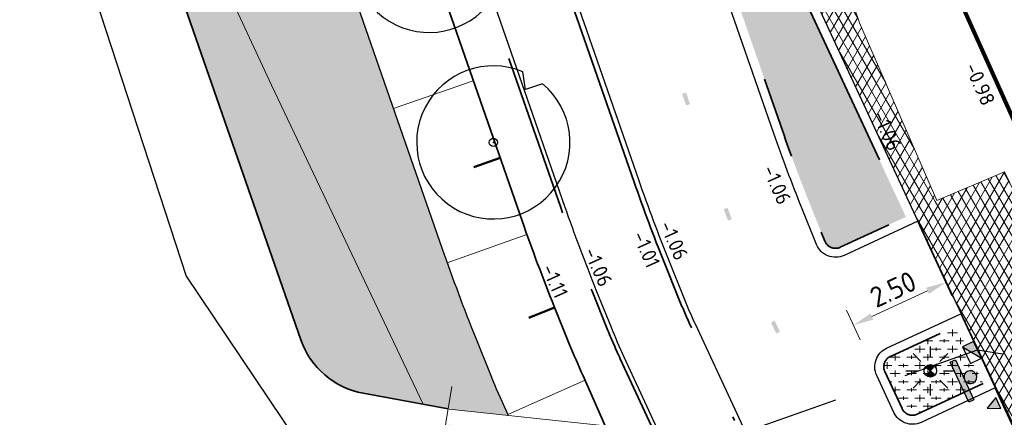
# Model space of a CAD drawing. Header units: metres. Extents: x -1 to 222837, y -2 to 853657.
# Tile 154 of 256: x 111132 to 111156, y 426727 to 426737. Entities that reach past the tile are written whole.
import ezdxf
from ezdxf.enums import TextEntityAlignment as Align

# ---------------------------------------------------------------- set-up
doc = ezdxf.new("R2010")
doc.units = ezdxf.units.M
doc.header["$XCLIPFRAME"] = 0
for name, pattern in [('1-1', [20, 10, -10]), ('RI-HWA_KOLKAANSLUITING', [4.3, 2.5, -1.8]), ('VH-AMSTELBAND', [30, 16, -4, 0, -2, 2, -2, 0, -4]), ('VH-OPSLUITBAND_100X200', [16, 8, -2, 4, -2]), ('VH-TROTTOIRBAND_130-150', [15, 5, -2, 2, -2, 2, -2]), ('XX-HIDDEN', [4, 2, -2])]:
    doc.linetypes.add(name, pattern=pattern)
doc.layers.add('A- Bestaand water', color=7, linetype='Continuous', true_color=0x5cadff)
doc.layers.add('A-Te graven water', color=7, linetype='Continuous', true_color=0x0040ff)
for name, color, linetype in [('A-Maatvoering', 30, 'Continuous'), ('BORD-ZWART', 7, 'Continuous'), ('STEDIN BOVENGRONDS', 7, 'Continuous'), ('Verkeersbord', 7, 'Continuous'), ('X-REF', 7, 'Continuous')]:
    doc.layers.add(name, color=color, linetype=linetype)
for name, color, linetype, lineweight in [('B-ALG', 8, 'Continuous', 5), ('B-ALG_BEstaand asfalt', 8, 'Continuous', 5), ('B-GRS-WERKGRENS', 4, 'WERKGRENS', 25), ('B-WE-IE-TERREINAFSCHEIDING_KUNSTMATIG_HEKWERK-G', 22, 'IE-TERREINAFSCHEIDING-KUNSTMATIG', 13), ('N-GRN-BOOM', 70, 'Continuous', 25), ('N-GRN-BOOM @ 1', 70, 'Continuous', 25), ('N-WE-GR-BOS-A', 42, 'Continuous', 18), ('N-WE-GW-BERM-G', 90, 'Continuous', 35), ('N-WE-GW-TALUDARCERING_KORT-G', 90, 'Continuous', 50), ('N-WE-GW-TALUDARCERING_LANG-G', 90, 'Continuous', 18), ('N-WE-OB-BESCHOEIING-G', 7, 'OB-BESCHOEIING', 35), ('N-WE-RI-HWA_KOLK-S', 150, 'Continuous', 25), ('N-WE-VH-KANTOPSLUITING_OPSLUITBAND_100X200-G VOETPAD', 150, 'VH-OPSLUITBAND_100X200', 35), ('N-WE-VH-KANTOPSLUITING_RIJWIELPADBAND-G', 7, 'Continuous', 25), ('N-WE-VH-KANTOPSLUITING_RWSBAND-G', 210, 'VH-TROTTOIRBAND_130-150', 35), ('N-WE-VH-KANTOPSLUITING_VOORKANT OB 100X200', 7, 'Continuous', 25), ('N-WE-VH-KANTOPSLUITING_VOORKANT RIJWIELPADBAND', 7, 'Continuous', 25), ('N-WE-VH-KANTOPSLUITING_VOORKANT RWS-BAND', 7, 'Continuous', 25), ('N-WE-VH-MATERIAALGRENS-G', 7, 'XX-HIDDEN', 35), ('N-WE-VH-Trottoirband 150x170', 60, 'VH-AMSTELBAND', 35), ('N-WE-VH-VERHARDING_ASFALT-A', 252, 'Continuous', 18), ('N-WE-VW-MARKERING_DWARS-S', 7, 'Continuous', 25), ('N-WE-VW-MARKERING_LANGS-G', 7, 'Continuous', 35), ('N-WTR-DAMWAND', 140, 'DAMWAND', 25), ('SLD-n-wm_wegmarkering', 7, 'Continuous', 25), ('X-XX-AL-HOOGTELABEL-T25', 7, 'Continuous', 25)]:
    doc.layers.add(name, color=color, linetype=linetype, lineweight=lineweight)
doc.layers.add('N-WE-RI-HWA_KOLKAANSLUITING-G', color=7, linetype='RI-HWA_KOLKAANSLUITING', lineweight=25, true_color=0x0078f0)
doc.styles.add('NLCS-ISO', font='NLCS-ISO.ttf')
doc.styles.add('NLCS-ISO-ANNOTATIEF-T25', font='NLCS-ISO.ttf', dxfattribs={"height": 2.5})
doc.styles.add('NLCS-ISO-M1000-T25', font='NLCS-ISO.ttf')
doc.linetypes.add('DAMWAND', pattern='A,2.2,-1,[132,ltypeshp.shx,S=0.5,R=0,X=-1,Y=0],3.2', length=6.4)
doc.linetypes.add('IE-TERREINAFSCHEIDING-KUNSTMATIG', pattern='A,4,[82,NLCS.shx,S=0.75,R=90,X=0,Y=0],4,-2', length=10)
doc.linetypes.add('OB-BESCHOEIING', pattern='A,30,-5,[1,NLCS.SHX,S=1,R=0,X=0,Y=0],-5', length=40)
doc.linetypes.add('WERKGRENS', pattern='A,2.5,-1,[133,ltypeshp.shx,S=1,R=0,X=-1,Y=0],-1,2.5', length=7)
doc.dimstyles.new('NLCS-ANNOTATIEF-T25-PIJL', dxfattribs={"dimtxt": 2.5, "dimasz": 2.5, "dimexe": 2, "dimexo": 2, "dimgap": 0.7, "dimtad": 1, "dimzin": 0, "dimdsep": 46, "dimtxsty": 'NLCS-ISO-ANNOTATIEF-T25', "dimcen": 0, "dimdle": 2, "dimclrd": 256, "dimclre": 256, "dimclrt": 256, "dimadec": 5, "dimazin": 0, "dimtfac": 1, "dimtofl": 0, "dimtmove": 1, "dimatfit": 0, "dimfxl": 2, "dimfxlon": 1, "dimtfillclr": 254, "dimtolj": 1, "dimtzin": 0, "dimlwd": 18, "dimlwe": 18, "dimarcsym": 0})
picture_1 = doc.add_image_def('image1.ecw', size_in_pixel=(400001, 250001))
picture_2 = doc.add_image_def('image2.ecw', size_in_pixel=(120000, 80000))
pattern_1 = [(60, (107770.70876, 433861.11063), (-0.173205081, 0.1), []), (120, (107770.70876, 433861.11063), (-0.173205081, -0.1), [])]

# ---------------------------------------------------------------- blocks, each defined once
blk = doc.blocks.new('N-SVW-MARKERING_DWARS_DRIEHOEK_30 30')
at = {"flags": 128}
blk.add_lwpolyline([(0.15, -0.15), (0.3, 0.15), (0, 0.15)], close=True, dxfattribs=at)
blk.add_solid([(0, 0.15), (0.3, 0.15), (0.15, -0.15), (0.3, 0.15)])
blk = doc.blocks.new('*D214')
at = {"layer": 'A-Maatvoering', "linetype": 'Continuous', "lineweight": 18, "transparency": 16777216}
for p, q in [((111154.583, 426730.076), (111154.247, 426730.801)), ((111152.6, 426729.597), (111153.961, 426730.228)), ((111152.315, 426729.024), (111151.979, 426729.75))]:
    blk.add_line(p, q, dxfattribs=at)
at = {"layer": 'A-Maatvoering', "transparency": 16777216}
for points in [[(111153.926, 426730.304), (111153.996, 426730.152), (111154.415, 426730.438)], [(111152.565, 426729.673), (111152.636, 426729.521), (111152.147, 426729.387)]]:
    blk.add_solid(points, dxfattribs=at)
at = {"layer": 'Defpoints', "color": 0, "transparency": 16777216}
for p in [(111154.415, 426730.438), (111154.775, 426729.663), (111152.507, 426728.611)]:
    blk.add_point(p, dxfattribs=at)
at = {"layer": 'A-Maatvoering', "transparency": 16777216, "insert": (111153.117, 426730.266), "char_height": 0.5, "attachment_point": 5, "rotation": 24.8781, "style": 'NLCS-ISO-ANNOTATIEF-T25'}
blk.add_mtext('\\A1;2.50', dxfattribs=at)
blk = doc.blocks.new('30')
at = {"layer": 'SLD-n-wm_wegmarkering'}
blk.add_solid([(-0.15, -0.05), (-0.15, 0.05), (0.15, -0.05), (0.15, 0.05)], dxfattribs=at)
blk = doc.blocks.new('*U338')
at = {"layer": 'SLD-n-wm_wegmarkering'}
blk.add_blockref('30', (0.15, 0), dxfattribs=at)
blk = doc.blocks.new('*U339')
at = {"layer": 'SLD-n-wm_wegmarkering', "color": 0, "linetype": 'ByBlock', "lineweight": -2, "transparency": 16777216}
for p, rotation in [((111148.006, 426735.066), 289.1675105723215), ((111149.022, 426732.243), 290.5439339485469), ((111150.177, 426729.476), 294.8781037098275)]:
    blk.add_blockref('*U338', p, dxfattribs=dict(at, rotation=rotation))
blk = doc.blocks.new('N-SRI-KOLK_TROTTOIR-SO')
blk.add_hatch(color=256).paths.add_polyline_path([(1.125, 1.5), (-1.125, 1.5), (-1.125, 0)])
blk.add_line((-1.125, 0), (1.125, 1.5))
at = {"flags": 128}
blk.add_lwpolyline([(-1.125, 0), (1.125, 0), (1.125, 1.5), (-1.125, 1.5)], close=True, dxfattribs=at)
blk = doc.blocks.new('Lichtmast hergebruik')
h = blk.add_hatch(color=256)
h.dxf.hatch_style = 1
h.paths.add_polyline_path([(-0.58, 0.5), (0, 0), (0.5, 0.58, 0.414214)])
h = blk.add_hatch(color=256)
h.dxf.hatch_style = 1
h.paths.add_polyline_path([(0.58, -0.5), (0, 0), (-0.5, -0.58, 0.414214)])
for p, q in [((0, 1.62), (0, 3)), ((-2.12, 2.12), (-1.15, 1.15)), ((1.15, 1.15), (2.12, 2.12)), ((-3, 0), (-1.62, 0)), ((-2.12, -2.12), (-1.15, -1.15)), ((1.15, -1.15), (2.12, -2.12)), ((1.62, 0), (3, 0)), ((0, -3), (0, -1.62))]:
    blk.add_line(p, q)
at = {"flags": 128}
for points in [[(-0.58, 0.5), (0.58, -0.5)], [(-0.5, -0.58), (0.5, 0.58)]]:
    blk.add_lwpolyline(points, dxfattribs=at)
blk.add_circle((0, 0), 0.77)
at = {"style": 'NLCS-ISO'}
blk.add_attdef('TYPE', text='', height=1.8, dxfattribs=at).set_placement((0, 3), align=Align.BOTTOM_CENTER)
blk = doc.blocks.new('nieuw verkeersbord')
at = {"layer": 'BORD-ZWART'}
h = blk.add_hatch(color=256, dxfattribs=at)
edge = h.paths.add_edge_path(flags=16)
edge.add_ellipse((0, 0), major_axis=(0.111, 0.111), ratio=1, start_angle=0, end_angle=360, ccw=False)
edge = h.paths.add_edge_path()
edge.add_line((-0.315, -0.464), (0.515, 0.223))
blk.add_hatch(color=256, dxfattribs=at).paths.add_polyline_path([(0.603, 0.117), (-0.228, -0.57), (-0.315, -0.464), (0.515, 0.223)])
blk.add_lwpolyline([(0.603, 0.117), (-0.228, -0.57), (-0.315, -0.464), (0.515, 0.223)], close=True, dxfattribs=at)
at = {"layer": 'BORD-ZWART', "extrusion": (0, 0, -1)}
blk.add_ellipse((0, 0), major_axis=(0.111, 0.111), ratio=1, start_param=-1.47675163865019, end_param=4.806433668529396, dxfattribs=at)
blk = doc.blocks.new('*U2079')
at = {"flags": 128}
blk.add_lwpolyline([(4.824, 5.743), (3.151, 5.173), (2.888, 6.922, 13.158116)], format="xyb", close=True, dxfattribs=at)
blk.add_circle((0, 0), 0.4)
blk.add_point((0, 0))
blk = doc.blocks.new('*U2730')
at = {"layer": 'N-GRN-BOOM @ 1', "xscale": 0.25, "yscale": 0.25, "zscale": 0.25}
blk.add_blockref('*U2079', (111141.768, 426738.428), dxfattribs=at)
blk = doc.blocks.new('*U2731')
at = {"layer": 'N-GRN-BOOM @ 1', "xscale": 0.25, "yscale": 0.25, "zscale": 0.25}
blk.add_blockref('*U2079', (111143.339, 426733.861), dxfattribs=at)

msp = doc.modelspace()

# ---------------------------------------------------------------- hatches: boundary and pattern name
at = {"layer": 'A- Bestaand water', "transparency": 33554559}
h = msp.add_hatch(color=256, dxfattribs=at)
edge = h.paths.add_edge_path()
edge.add_line((111143.6998, 426727.1784), (111143.6498, 426727.2916))
edge.add_arc((111160.5228, 426735.0947), 18.59, 201.92036, 204.8188, ccw=False)
edge.add_line((111143.2768, 426728.1547), (111142.9078, 426729.0719))
edge.add_arc((111187.9849, 426747.2114), 48.59, 199.16751, 201.92036, ccw=False)
edge.add_line((111142.0886, 426731.2578), (111135.5646, 426750.0262))
edge.add_line((111135.5646, 426750.0262), (111133.709, 426753.9719))
edge.add_arc((111104.6917, 426743.1776), 30.96, 20.405, 24.8781)
edge.add_line((111132.7788, 426756.2022), (111130.6348, 426760.8255))
edge.add_arc((111078.9604, 426736.8631), 56.96, 24.8781, 33.17294)
edge.add_arc((111080.7904, 426735.3361), 56.31, 35.49288, 47.83696)
edge.add_line((111118.588, 426777.0752), (111118.2416, 426777.3398))
edge.add_line((111118.2416, 426777.3398), (111118.612, 426776.56))
edge.add_line((111118.612, 426776.56), (111122.572, 426768.102))
edge.add_line((111122.572, 426768.102), (111126.642, 426759.461))
edge.add_line((111126.642, 426759.461), (111133.422, 426744.946))
edge.add_line((111133.422, 426744.946), (111137.2688, 426736.6466))
edge.add_line((111137.2688, 426736.6466), (111141.452, 426727.809))
edge.add_line((111141.452, 426727.809), (111141.6587, 426727.4299))
edge.add_line((111141.6587, 426727.4299), (111142.258, 426727.333))
edge.add_line((111142.258, 426727.333), (111143.6998, 426727.1784))
at = {"layer": 'A-Te graven water', "transparency": 33554559}
h = msp.add_hatch(color=256, dxfattribs=at)
edge = h.paths.add_edge_path()
edge.add_line((111137.911, 426735.261), (111132.1468, 426747.676))
edge.add_line((111132.1468, 426747.676), (111138.6282, 426729.0299))
edge.add_arc((111140.5173, 426729.6866), 2, 199.16751, 259.54575)
edge.add_line((111140.1544, 426727.7198), (111141.6133, 426727.4696))
edge.add_line((111141.6133, 426727.4696), (111137.911, 426735.261))
at = {"layer": 'N-WE-GR-BOS-A', "transparency": 33554559}
h = msp.add_hatch(dxfattribs=at)
h.set_pattern_fill('AGR-BOSPLANTSOEN', color=102, scale=0.2, style=0, pattern_type=2)
h.set_pattern_definition([(0, (0, 0), (0.2, 0.2), [0.24, -0.16]), (90, (0.12, -0.08), (-0.8, 5e-17), [0.16, -0.24]), (90, (0.32, 0.12), (-0.8, 5e-17), [0.16, -0.24]), (90, (0.52, -0.04), (-0.8, 5e-17), [0.08, -0.32]), (90, (0.72, 0.16), (-0.8, 5e-17), [0.08, -0.32])])
edge = h.paths.add_edge_path()
edge.add_arc((111119.9338, 426787.4605), 0.3, 141.96739, 231.50426)
edge.add_line((111119.7471, 426787.2257), (111123.2423, 426784.4459))
edge.add_arc((111129.33, 426792.1003), 9.78, 231.50426, 234.53892)
edge.add_line((111123.6561, 426784.1344), (111124.0567, 426783.849))
edge.add_arc((111100.723, 426751.0895), 40.22, 33.17293, 54.53892, ccw=False)
edge.add_arc((111078.9604, 426736.8631), 66.22, 24.878104, 33.172934, ccw=False)
edge.add_line((111139.0356, 426764.7211), (111141.1795, 426760.0977))
edge.add_arc((111104.6917, 426743.1776), 40.22, 19.16751, 24.8781, ccw=False)
edge.add_line((111142.682, 426756.3831), (111150.4102, 426734.1504))
edge.add_arc((111187.9849, 426747.2114), 39.78, 199.16751, 201.92036)
edge.add_line((111151.0808, 426732.3608), (111151.4499, 426731.4437))
edge.add_arc((111151.7096, 426731.5482), 0.28, 201.92036, 294.8781)
edge.add_line((111151.8274, 426731.2942), (111153.4308, 426732.0377))
edge.add_line((111153.4308, 426732.0377), (111146.6683, 426746.6208))
edge.add_line((111146.6683, 426746.6208), (111142.5432, 426758.4881))
edge.add_line((111142.5432, 426758.4881), (111139.5436, 426764.9567))
edge.add_arc((111078.9604, 426736.8631), 66.78, 24.878104, 50.285837)
edge.add_line((111121.6301, 426788.233), (111120.7373, 426788.9746))
edge.add_line((111120.7373, 426788.9746), (111119.6975, 426787.6454))
h = msp.add_hatch(dxfattribs=at)
h.set_pattern_fill('AGR-BOSPLANTSOEN', color=102, scale=0.2, style=0, pattern_type=2)
h.set_pattern_definition([(0, (-0.75, 0), (0.2, 0.2), [0.24, -0.16]), (90, (-0.63, -0.08), (-0.8, 5e-17), [0.16, -0.24]), (90, (-0.43, 0.12), (-0.8, 5e-17), [0.16, -0.24]), (90, (-0.23, -0.04), (-0.8, 5e-17), [0.08, -0.32]), (90, (-0.03, 0.16), (-0.8, 5e-17), [0.08, -0.32])])
edge = h.paths.add_edge_path()
edge.add_arc((111153.1706, 426728.3677), 0.28, 114.8781, 204.8781)
edge.add_line((111152.9166, 426728.2499), (111153.3372, 426727.3427))
edge.add_arc((111153.5913, 426727.4604), 0.28, 204.8781, 294.8781)
edge.add_line((111153.7091, 426727.2064), (111155.3239, 426727.9553))
edge.add_line((111155.3239, 426727.9553), (111154.6676, 426729.3705))
edge.add_line((111154.6676, 426729.3705), (111153.0528, 426728.6217))
at = {"layer": 'N-WE-VH-VERHARDING_ASFALT-A', "transparency": 33554559}
h = msp.add_hatch(dxfattribs=at)
h.set_pattern_fill('AVH-ASFALT', color=256, style=0, pattern_type=2)
h.set_pattern_definition(pattern_1)
h.paths.add_polyline_path([(111148.839, 426744.296), (111146.738, 426748.836), (111146.4328, 426749.4912), (111144.7624, 426754.2967), (111144.2901, 426754.1325), (111146.8725, 426746.7034), (111153.34, 426732.7564), (111153.6048, 426732.1855), (111154.1913, 426732.4358), (111152.299, 426736.788), (111152.2561, 426736.9085), (111152.2128, 426737.0288), (111152.169, 426737.149), (111152.1222, 426737.2759), (111152.0749, 426737.4025), (111152.027, 426737.529), (111151.188, 426739.332)])
h = msp.add_hatch(dxfattribs=at)
h.set_pattern_fill('AVH-ASFALT', color=256, style=0, pattern_type=2)
h.set_pattern_definition(pattern_1)
h.paths.add_polyline_path([(111161.201, 426721.662), (111158.746, 426727.027), (111157.1861, 426730.3355), (111155.8425, 426733.1405), (111155.1235, 426732.8337), (111153.6048, 426732.1855), (111153.7229, 426731.9306), (111156.6979, 426725.5942), (111156.6677, 426725.5802), (111164.7012, 426708.2562), (111177.8515, 426685.6609), (111177.8915, 426685.6727), (111178.325, 426685.8774), (111177.5877, 426687.465), (111175.4492, 426690.9008), (111165.046, 426713.386), (111163.565, 426716.58)])

# ---------------------------------------------------------------- linework, layer by layer
at = {"layer": 'B-ALG'}
for points in [[(110987.746, 426798.804), (111084.8528, 426788.4754), (111103.361, 426786.502), (111104.969, 426786.324), (111110, 426785.751), (111111.2971, 426785.5719), (111112.5411, 426785.1635), (111113.692, 426784.539), (111114.5938, 426783.8305), (111115.3732, 426782.9892), (111116.011, 426782.036), (111118.612, 426776.56), (111122.572, 426768.102), (111126.642, 426759.461), (111133.422, 426744.946), (111137.911, 426735.261), (111141.6133, 426727.4696)], [(111142.258, 426727.333), (111146.0822, 426726.9228), (111146.0407, 426726.5326), (111142.256, 426726.935)]]:
    msp.add_lwpolyline(points, dxfattribs=at)
at = {"layer": 'B-ALG_BEstaand asfalt', "flags": 128}
msp.add_lwpolyline([(111144.2901, 426754.1325), (111144.7624, 426754.2967), (111146.4328, 426749.4912), (111146.738, 426748.836), (111148.839, 426744.296), (111151.188, 426739.332), (111152.027, 426737.529), (111152.0749, 426737.4025), (111152.1222, 426737.2759), (111152.169, 426737.149), (111152.2128, 426737.0288), (111152.2561, 426736.9085), (111152.299, 426736.788), (111154.1913, 426732.4358), (111155.8425, 426733.1405), (111155.963, 426732.889), (111157.1861, 426730.3355), (111158.746, 426727.027), (111161.201, 426721.662), (111163.384, 426716.969)], dxfattribs=at)
at = {"layer": 'B-GRS-WERKGRENS', "flags": 128}
msp.add_lwpolyline([(110696.0424, 426984.6552), (110683.8611, 426993.0575), (110681.5434, 426989.648), (110647.8047, 426943.6556), (110640.0829, 426933.4366), (110631.1128, 426920.9005, 0.1052077), (110625.3199, 426903.2705), (110623.1195, 426903.1135), (110622.8302, 426899.1404), (110622.8257, 426889.069), (110624.314, 426881.9131), (110619.9478, 426879.8593), (110610.3848, 426873.2075), (110605.3942, 426863.2003), (110609.4478, 426861.4866), (110615.1856, 426858.5041), (110624.3283, 426850.7908), (110624.9802, 426851.6022), (110633.8741, 426844.4563), (110643.0504, 426836.1435), (110655.3674, 426823.3669), (110656.8702, 426821.845), (110655.5569, 426820.1319), (110651.9971, 426815.8251), (110661.0857, 426808.031), (110673.7143, 426797.8916), (110678.9933, 426800.935), (110682.0087, 426797.6368), (110681.3441, 426795.8887), (110682.3406, 426793.9995), (110688.6092, 426792.8127), (110694.4162, 426788.3905), (110707.3498, 426779.7534), (110715.9972, 426773.9651), (110732.7151, 426767.339), (110745.7247, 426763.2028), (110771.1914, 426758.373, 0.0609615), (110771.6742, 426758.3185), (110776.6174, 426758.3652, 0.2032449), (110778.0492, 426758.9882), (110779.3918, 426760.4028), (110780.9873, 426760.4434), (110817.1705, 426756.6066), (110816.6589, 426751.3461), (110815.9469, 426746.519), (110856.8361, 426742.5539), (110868.464, 426743.0015), (110903.6966, 426739.1644), (110904.3848, 426743.7349), (110908.755, 426743.0671), (110933.5332, 426740.8075), (110948.0408, 426738.8473), (110947.4256, 426740.8728), (110946.1413, 426744.2355), (110945.7955, 426745.6803), (110945.6322, 426748.1471), (110946.284, 426749.2657), (110950.55, 426751.1074), (110955.1425, 426754.8833), (110957.03, 426770.6443, -0.1858071), (110962.3439, 426783.753), (110989.6664, 426800.1273), (111094.2752, 426788.8928), (111096.9393, 426786.2536), (111113.387, 426770.3931), (111118.0944, 426765.9923), (111122.4936, 426760.6996), (111125.9314, 426762.8446), (111132.5526, 426748.3003), (111130.756, 426746.1019), (111135.8274, 426730.5828), (111138.6736, 426726.3465), (111145.5036, 426725.3036), (111154.9471, 426706.8249), (111165.7603, 426690.152), (111168.851, 426684.8194, -0.4623624), (111168.5963, 426684.1014), (111167.0071, 426683.4965, 0.420484), (111166.7216, 426682.8413), (111168.1987, 426679.1971, 0.4081062), (111168.8402, 426678.9177), (111171.0563, 426679.7624, -0.3865109), (111171.6824, 426679.5171), (111181.5181, 426659.6501, -0.0508334), (111182.4436, 426652.4704), (111182.0314, 426643.923, 0.1424738), (111183.8712, 426635.0932), (111183.4465, 426634.9245, 0.4355486), (111183.181, 426634.2421), (111186.4656, 426627.4501, 0.391009), (111187.0968, 426627.2017), (111187.7695, 426627.4631, -0.6217047), (111188.6778, 426626.8695), (111191.3536, 426623.2086), (111193.4941, 426621.7053, 0.0312453), (111201.9852, 426616.7325), (111203.0999, 426614.7511), (111204.682, 426609.1244), (111214.9386, 426601.3343), (111217.1204, 426598.7395), (111225.8995, 426589.0359), (111234.1322, 426582.7269), (111239.4891, 426579.6722), (111245.6835, 426577.3486), (111253.4749, 426571.9169), (111263.6, 426564.0526), (111282.5854, 426548.9024), (111301.6692, 426532.7467, 0.3053725), (111302.2245, 426532.6856), (111306.0353, 426534.6841, -0.2980823), (111306.5802, 426534.6315), (111324.4609, 426520.2968), (111328.5947, 426517.3176), (111334.5617, 426512.1897), (111347.6676, 426496.9046), (111348.8032, 426495.5161), (111350.8304, 426490.6816), (111350.3674, 426489.5288), (111350.1567, 426488.113), (111358.3017, 426484.7489), (111354.8474, 426480.6644), (111368.3123, 426468.1831), (111377.3553, 426476.996, 0.1363374), (111383.9435, 426482.7516), (111385.2075, 426486.335, 0.1290898), (111392.5323, 426491.085), (111402.9598, 426500.6813), (111414.8163, 426512.1936), (111417.8476, 426515.9853), (111419.2589, 426514.9338), (111421.3759, 426518.0123), (111420.2224, 426518.9196), (111422.81, 426522.1924), (111426.863, 426530.0682, 0.0350706), (111434.8335, 426544.8206), (111439.2413, 426554.0134, -0.0523081), (111448.8827, 426568.1194, -0.040521), (111456.7487, 426576.4924, -0.0466952), (111473.4248, 426590.6198), (111485.5951, 426597.7662, -0.0126767), (111492.9285, 426600.958), (111508.0649, 426606.5204, 0.4105065), (111508.3639, 426607.1562), (111505.5678, 426615.0734, 0.4168207), (111504.9257, 426615.3769, 0.0905865), (111453.5553, 426585.3427, 0.0753554), (111438.7111, 426569.8858), (111431.5958, 426575.2906), (111449.9864, 426597.6332, -0.0167918), (111466.0879, 426610.5482, -0.0557367), (111491.1449, 426625.909), (111496.7623, 426628.282), (111500.0134, 426627.408), (111496.8382, 426635.2441, 0.4365131), (111496.1526, 426635.5043), (111483.8851, 426629.4186), (111469.1011, 426620.6492), (111459.7603, 426613.6987), (111449.6345, 426605.6254), (111441.1156, 426596.9369), (111429.1984, 426582.1603), (111431.0516, 426580.4575), (111406.3855, 426549.5491), (111397.0353, 426537.6586), (111395.2825, 426538.9636), (111392.9955, 426535.9501), (111394.7182, 426534.652), (111385.0563, 426522.0908), (111383.9989, 426523.6376), (111382.3412, 426528.1461), (111377.4375, 426522.2271), (111374.2352, 426518.6692), (111371.5931, 426517.349), (111368.7588, 426516.8835, -0.1652702), (111368.4414, 426516.9363), (111351.2649, 426526.1508), (111324.3951, 426546.666, -0.3657024), (111324.2558, 426547.2959), (111327.3573, 426553.7283), (111318.6307, 426557.5297), (111316.993, 426553.8053, -0.292044), (111316.5453, 426553.5067), (111315.0912, 426553.4777, -0.1776704), (111314.7655, 426553.5899), (111310.1408, 426557.3558), (111311.2887, 426558.5858), (111304.2587, 426562.7405), (111301.5045, 426560.4492), (111295.9509, 426564.4743), (111281.0543, 426575.6912), (111258.9288, 426592.957), (111249.3591, 426601.8548, -0.343865), (111248.8513, 426603.8594), (111251.0811, 426609.1697), (111244.5637, 426612.1342), (111243.3013, 426609.3809, -0.38751), (111240.247, 426608.7097), (111235.9586, 426611.3734), (111222.8523, 426621.7349, -0.1019607), (111210.3565, 426637.5663), (111200.0165, 426658.1073), (111201.4139, 426658.6408), (111199.3001, 426663.2598), (111197.9906, 426662.7333), (111191.4076, 426676.6319), (111174.4849, 426716.3816), (111175.4097, 426716.7231), (111171.0205, 426729.4174), (111175.0412, 426731.185), (111170.1325, 426742.3426), (111166.2238, 426740.4392, -0.410464), (111165.5682, 426740.6918), (111138.6135, 426800.3934), (111133.3697, 426808.996), (111125.2446, 426812.7715), (111122.0804, 426814.7113), (111120.4075, 426811.7274), (111112.4651, 426815.0539), (111113.977, 426818.0228), (111102.5934, 426823.5257), (111102.2145, 426825.6444), (111101.5386, 426826.104), (111098.4509, 426820.0386), (111098.1228, 426816.7559, -0.4783147), (111097.1304, 426815.9869), (111079.7528, 426814.8965), (111037.4827, 426818.9619), (111036.1483, 426820.676), (111025.3219, 426821.8651, -0.5882687), (111024.7204, 426822.5699), (111025.1154, 426826.7463), (111011.1397, 426828.3732), (111010.5098, 426823.377), (110975.0569, 426827.1641, -0.4227405), (110973.7842, 426826.145), (110972.2564, 426826.4378), (110959.5596, 426833.3734), (110958.1603, 426830.409), (110957.3954, 426829.099), (110954.2397, 426830.6759, 0.4177603), (110954.0263, 426831.7812), (110953.0451, 426832.2923), (110947.7288, 426821.8867, 0.3948319), (110948.0794, 426820.5624), (110946.5009, 426817.2404, 0.3462481), (110946.8876, 426815.8708), (110948.0794, 426815.2823), (110932.6313, 426785.3128), (110928.0532, 426787.6811), (110926.0816, 426783.9946), (110917.98, 426788.1352), (110915.9109, 426784.42), (110924.7467, 426780.0296), (110923.0733, 426776.8554, -0.3567778), (110920.2972, 426775.4672), (110916.1875, 426776.0072), (110915.9141, 426771.5714), (110913.7365, 426768.8555), (110905.8767, 426769.8295), (110900.4014, 426769.4949), (110863.1263, 426773.5086), (110863.2476, 426775.3474), (110848.047, 426776.8987), (110848.3121, 426779.5808), (110834.4844, 426781.2506), (110832.1514, 426778.2107), (110815.8574, 426780.0038), (110815.8584, 426779.1503), (110801.2397, 426780.3392), (110782.6093, 426782.222), (110759.4143, 426784.7077), (110754.5988, 426785.9779), (110742.745, 426787.1149, -0.0827147), (110722.469, 426795.3305), (110715.9744, 426799.6762), (110697.6211, 426814.5447), (110698.7305, 426815.8539), (110693.1992, 426820.2996), (110694.4011, 426821.1956), (110690.4312, 426824.4068), (110689.2759, 426823.1938), (110680.9801, 426829.6825), (110667.8024, 426840.4947), (110648.298, 426856.8491), (110644.9707, 426860.4465), (110640.9767, 426865.7977, -0.1510224), (110633.0251, 426899.4367), (110633.3008, 426902.589), (110632.0835, 426902.7381, -0.0338708), (110634.6762, 426913.6872, -0.0642324), (110643.7421, 426928.4733), (110681.0035, 426978.4881), (110692.6868, 426980.9045)], format="xyb", close=True, dxfattribs=at)
at = {"layer": 'B-WE-IE-TERREINAFSCHEIDING_KUNSTMATIG_HEKWERK-G', "flags": 128}
msp.add_lwpolyline([(111142.323, 426727.887), (111142.173, 426726.997), (111141.778, 426723.411), (111141.364, 426719.861), (111140.986, 426716.359), (111140.177, 426708.929)], dxfattribs=at)
at = {"layer": 'N-WE-GW-BERM-G', "flags": 128}
msp.add_lwpolyline([(111135.0649, 426757.2623, -0.0249223), (111136.3157, 426754.1701), (111144.0438, 426731.9374, 0.0120121), (111144.8281, 426729.8446), (111145.1972, 426728.9275, 0.0129063), (111145.5358, 426728.1449), (111146.0756, 426726.9235)], format="xyb", dxfattribs=at)
at = {"layer": 'N-WE-GW-TALUDARCERING_KORT-G'}
for p, q in [((111142.8612, 426733.2592), (111143.5064, 426733.4835)), ((111144.2051, 426729.5631), (111144.8388, 426729.8181))]:
    msp.add_line(p, q, dxfattribs=at)
at = {"layer": 'N-WE-GW-TALUDARCERING_LANG-G'}
for p, q in [((111140.8945, 426734.693), (111142.8497, 426735.3726)), ((111142.2091, 426730.9152), (111144.1592, 426731.6094)), ((111143.69, 426727.2005), (111145.5834, 426728.0373))]:
    msp.add_line(p, q, dxfattribs=at)
at = {"layer": 'N-WE-OB-BESCHOEIING-G', "ltscale": 0.49, "flags": 128}
msp.add_lwpolyline([(111142.2303, 426727.3368), (111140.1544, 426727.7198, -0.2697188), (111138.6282, 426729.0299), (111132.1468, 426747.676)], format="xyb", dxfattribs=at)
at = {"layer": 'N-WE-RI-HWA_KOLKAANSLUITING-G', "flags": 128}
msp.add_lwpolyline([(111149.3584, 426726.7241), (111155.1823, 426728.7827), (111158.199, 426728.299)], dxfattribs=at)
at = {"layer": 'N-WE-VH-KANTOPSLUITING_OPSLUITBAND_100X200-G VOETPAD', "flags": 128}
msp.add_lwpolyline([(110954.017, 426781.3754), (110956.0339, 426785.6554, -0.124258), (110966.4353, 426798.319, -0.1381634), (110991.0284, 426807.6133, -0.0223855), (110995.3634, 426807.7954, -0.0684551), (111009.9941, 426805.2635, 0.0027338), (111010.1632, 426805.216, 0.0908401), (111023.4539, 426804.0525), (111026.5092, 426804.3401, -0.0070408), (111027.7579, 426804.4399, -0.0423334), (111030.543, 426804.3872), (111036.3465, 426803.7842), (111082.1641, 426799.0236, -0.0312943), (111090.425, 426797.6387, -0.0548905), (111102.9136, 426793.2443), (111104.2898, 426792.5637, -0.0873621), (111108.3362, 426789.5898), (111109.2899, 426788.5918, 0.0360859), (111113.0852, 426785.1546), (111114.0843, 426784.373), (111115.7703, 426783.0542), (111119.6694, 426779.9535, 0.013242), (111120.326, 426779.4591), (111120.7266, 426779.1738, -0.0934977), (111129.5836, 426769.9558, -0.0362088), (111133.8282, 426762.3064), (111135.9722, 426757.683, -0.0249223), (111137.2603, 426754.4985), (111144.9884, 426732.2657, 0.0120121), (111145.7558, 426730.218), (111146.1249, 426729.3008, 0.0129063), (111146.443, 426728.5656), (111147.9195, 426725.3815), (111148.4665, 426724.2021), (111149.8895, 426721.1333), (111151.4124, 426717.8493), (111152.9309, 426714.5746, 0.0325354), (111159.4987, 426702.531), (111169.0215, 426687.486, -0.0325354), (111174.9022, 426676.7024), (111179.0899, 426667.6717), (111182.6916, 426659.9047, -0.104453), (111184.0329, 426654.0724), (111184.2625, 426641.2478, 0.104453), (111185.7002, 426634.9965), (111185.9077, 426634.5491)], format="xyb", dxfattribs=at)
at = {"layer": 'N-WE-VH-KANTOPSLUITING_RIJWIELPADBAND-G', "flags": 128}
msp.add_lwpolyline([(111156.6979, 426725.5942), (111153.7229, 426731.9306)], dxfattribs=at)
msp.add_lwpolyline([(111155.616, 426727.8482), (111153.8016, 426727.0068, -0.4142136), (111153.1377, 426727.2501), (111152.717, 426728.1573, -0.4142136), (111152.9602, 426728.8213), (111154.7746, 426729.6626)], format="xyb", close=True, dxfattribs=at)
at = {"layer": 'N-WE-VH-KANTOPSLUITING_RWSBAND-G', "flags": 128}
for points in [[(111120.7373, 426788.9746), (111121.6301, 426788.233, -0.1113186), (111139.5436, 426764.9567), (111142.5432, 426758.4881), (111146.6683, 426746.6208), (111153.4308, 426732.0377), (111151.8274, 426731.2942, -0.4294155), (111151.4499, 426731.4437), (111151.0808, 426732.3608, -0.0120121), (111150.4102, 426734.1504), (111142.682, 426756.3831, 0.0249223), (111141.1795, 426760.0977), (111139.0356, 426764.7211, 0.0362088), (111134.3881, 426773.0965, 0.0934977), (111124.0567, 426783.849), (111123.6561, 426784.1344, -0.013242), (111123.2423, 426784.4459), (111119.7471, 426787.2257, -0.4118481), (111119.6975, 426787.6454)], [(111155.3239, 426727.9553), (111153.7091, 426727.2064, -0.4142136), (111153.3372, 426727.3427), (111152.9166, 426728.2499, -0.4142136), (111153.0528, 426728.6217), (111154.6676, 426729.3705)]]:
    msp.add_lwpolyline(points, format="xyb", close=True, dxfattribs=at)
at = {"layer": 'N-WE-VH-KANTOPSLUITING_VOORKANT OB 100X200', "flags": 128}
msp.add_lwpolyline([(111136.0629, 426757.725, -0.0249223), (111137.3547, 426754.5313), (111145.0828, 426732.2986, 0.0120121), (111145.8486, 426730.2553), (111146.2176, 426729.3382, 0.0129063), (111146.5337, 426728.6077), (111148.0103, 426725.4236), (111149.9802, 426721.1754), (111151.5031, 426717.8913), (111153.0216, 426714.6167, 0.0325354), (111159.5832, 426702.5845)], format="xyb", dxfattribs=at)
at = {"layer": 'N-WE-VH-KANTOPSLUITING_VOORKANT RIJWIELPADBAND', "flags": 128}
msp.add_lwpolyline([(111137.8047, 426758.5328, -0.0249223), (111139.1683, 426755.1617), (111146.8964, 426732.929, 0.0120121), (111147.6298, 426730.9721), (111147.9988, 426730.0549, 0.0129063), (111148.2756, 426729.4154), (111149.2432, 426727.3288), (111150.299, 426725.0519), (111151.7725, 426721.8743), (111153.2449, 426718.6991), (111154.7635, 426715.4244, 0.0325354), (111161.2055, 426703.6113)], format="xyb", dxfattribs=at)
at = {"layer": 'N-WE-VH-KANTOPSLUITING_VOORKANT RWS-BAND', "flags": 128}
msp.add_lwpolyline([(111120.7035, 426789.2886), (111121.7706, 426788.4023, -0.1113186), (111139.7432, 426765.0493), (111142.7474, 426758.5707), (111146.8725, 426746.7034), (111153.7229, 426731.9306), (111151.92, 426731.0946, -0.4294155), (111151.2458, 426731.3615), (111150.8767, 426732.2787, -0.0120121), (111150.2024, 426734.0781), (111142.4742, 426756.3109, 0.0249223), (111140.9799, 426760.0052), (111138.836, 426764.6286, 0.0362088), (111134.204, 426772.9762, 0.0934977), (111123.929, 426783.6698), (111123.5285, 426783.9552, -0.013242), (111123.1054, 426784.2737), (111119.4393, 426787.1894, -0.4118481), (111119.3898, 426787.609), (111120.7035, 426789.2886)], format="xyb", dxfattribs=at)
at = {"layer": 'N-WE-VH-MATERIAALGRENS-G', "flags": 128}
for points in [[(111153.7229, 426731.9306), (111154.7746, 426729.6626)], [(111155.616, 426727.8482), (111156.6677, 426725.5802)]]:
    msp.add_lwpolyline(points, dxfattribs=at)
at = {"layer": 'N-WE-VH-Trottoirband 150x170', "ltscale": 0.6, "flags": 128}
msp.add_lwpolyline([(110952.2983, 426782.1853), (110954.3152, 426786.4653, -0.124258), (110965.3068, 426799.8476, -0.1381634), (110990.8638, 426809.5061, -0.022536), (110995.399, 426809.6953, -0.0651472), (111009.832, 426807.3034, 0.0973574), (111023.3124, 426805.9475), (111026.3311, 426806.2317, -0.0070408), (111027.6331, 426806.3358, -0.0423334), (111030.7393, 426806.2771), (111036.5429, 426805.674), (111082.3604, 426800.9134, -0.0312943), (111090.8557, 426799.4892, -0.0549784), (111103.7564, 426794.9473), (111105.1324, 426794.2666, -0.0873621), (111109.7098, 426790.9025), (111110.6635, 426789.9045, 0.0360859), (111114.2558, 426786.6511), (111115.2549, 426785.8696), (111116.953, 426784.5413), (111120.8521, 426781.4405, 0.013242), (111121.4283, 426781.0066), (111121.8289, 426780.7213, -0.0934977), (111131.1739, 426770.9954, -0.0362088), (111135.5519, 426763.1057), (111137.6958, 426758.4823, -0.0249223), (111139.0549, 426755.1223), (111146.783, 426732.8896, 0.0120121), (111147.5184, 426730.9273), (111147.8875, 426730.0101, 0.0129063), (111148.1667, 426729.3649), (111149.6432, 426726.1808), (111150.1901, 426725.0014), (111151.6132, 426721.9327), (111153.1866, 426718.5397), (111154.6546, 426715.3739, 0.0085184), (111156.1942, 426712.1968)], format="xyb", dxfattribs=at)
at = {"layer": 'N-WE-VW-MARKERING_LANGS-G', "linetype": '1-1', "ltscale": 0.5, "const_width": 0.1, "flags": 128}
msp.add_lwpolyline([(111164.1662, 426717.0704), (111158.1808, 426729.71), (111153.5425, 426740.0257)], dxfattribs=at)
at = {"layer": 'N-WTR-DAMWAND', "flags": 128}
msp.add_lwpolyline([(110954.9154, 426771.8575), (110955.6912, 426778.7387, -0.082001), (110956.2253, 426780.6192), (110958.1326, 426784.6664, -0.124258), (110967.8131, 426796.4525, -0.1381634), (110991.2294, 426805.302, -0.0221854), (110995.32, 426805.4755, -0.0419952), (111004.0043, 426804.4344, 0.000885), (111009.2685, 426802.8708, 0.0866665), (111023.013, 426801.4999), (111026.7435, 426801.8511, -0.0070408), (111027.922, 426801.9453, -0.0423334), (111030.2846, 426801.9006), (111036.0882, 426801.2976), (111046.9715, 426800.1668), (111076.9929, 426796.7458), (111081.8747, 426796.2386, -0.0312943), (111089.7903, 426794.9116, -0.0548227), (111101.6867, 426790.7274), (111103.0485, 426790.0539, -0.0873621), (111106.3119, 426787.6553), (111107.1883, 426786.7383, 0.0628428), (111111.2676, 426782.831), (111112.2668, 426782.0494), (111113.988, 426780.7031, -0.0050172), (111117.2811, 426778.0736), (111118.588, 426777.0752, -0.0539134), (111126.6373, 426768.0298, -0.0362088), (111130.6348, 426760.8255), (111132.7788, 426756.2022, -0.0195201), (111133.709, 426753.9719), (111135.5646, 426750.0262), (111142.0886, 426731.2578, 0.0120121), (111142.9078, 426729.0719), (111143.2768, 426728.1547, 0.0126475), (111143.6498, 426727.2916), (111143.6998, 426727.1784)], format="xyb", dxfattribs=at)

# ---------------------------------------------------------------- block references
at = {"layer": 'N-GRN-BOOM'}
for name in ['*U2730', '*U2731']:
    msp.add_blockref(name, (0, 0), dxfattribs=at)
at = {"layer": 'N-WE-RI-HWA_KOLK-S', "xscale": 0.2, "yscale": 0.2, "zscale": 0.2, "rotation": 295.5694668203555}
msp.add_blockref('N-SRI-KOLK_TROTTOIR-SO', (111154.9116, 426728.6532), dxfattribs=at)
at = {"layer": 'N-WE-VW-MARKERING_DWARS-S', "rotation": 294.8781038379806}
msp.add_blockref('N-SVW-MARKERING_DWARS_DRIEHOEK_30 30', (111155.4954, 426727.5564), dxfattribs=at)
at = {"layer": 'SLD-n-wm_wegmarkering'}
msp.add_blockref('*U339', (0, 0), dxfattribs=at)
at = {"layer": 'STEDIN BOVENGRONDS', "color": 1, "xscale": 0.2, "yscale": 0.2, "zscale": 0.2}
msp.add_blockref('Lichtmast hergebruik', (111154.0298, 426728.2676), dxfattribs=at)
at = {"layer": 'Verkeersbord', "rotation": 255.1792335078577}
msp.add_blockref('nieuw verkeersbord', (111155.0087, 426728.1129), dxfattribs=at)

# ---------------------------------------------------------------- texts
at = {"layer": 'X-XX-AL-HOOGTELABEL-T25', "char_height": 0.36, "attachment_point": 1, "rotation": 294.05192, "style": 'NLCS-ISO-M1000-T25'}
for s, insert in [('\\pt0.72;-0.98', (111155.188, 426735.8591)), ('\\pt0.72;-1.06', (111152.9383, 426734.672)), ('\\pt0.72;-1.06', (111150.2384, 426733.3534)), ('\\pt0.72;-1.06', (111147.7186, 426731.9899)), ('\\pt0.72;-1.01', (111147.0595, 426731.735)), ('\\pt0.72;-1.06', (111145.8646, 426731.3422)), ('\\pt0.72;-1.11', (111144.8357, 426730.9311))]:
    msp.add_mtext_dynamic_manual_height_columns(s, width=2.935624, gutter_width=2.5, heights=[0], dxfattribs=dict(at, insert=insert))

# ---------------------------------------------------------------- dimensions: what is measured, and where the dimension line sits
at = {"layer": 'A-Maatvoering'}
dim = msp.add_aligned_dim(p1=(111152.5066, 426728.6109, -0.44), p2=(111154.7746, 426729.6626, -0.44), distance=0.8551, dimstyle='NLCS-ANNOTATIEF-T25-PIJL', dxfattribs=at)
dim.commit()
dim.dimension.update_dxf_attribs({"geometry": '*D214', "text_midpoint": (111153.1168, 426730.2664, -0.44)})

# ---------------------------------------------------------------- pictures from other files: only their frames are drawn
at = {"layer": 'X-REF'}
image = msp.add_image(picture_1, insert=(100000.0001, 424999.9001), size_in_units=(40000, 25000.0375), dxfattribs=at)
image.set_boundary_path([(93497.8255, 208977.5368), (156894.5073, 250000.5)])
image = msp.add_image(picture_2, insert=(109499.5231, 424999.9595), size_in_units=(6001.8618, 4001.2412), dxfattribs=at)
image.dxf.flags = 7

doc.saveas('drawing.dxf')
